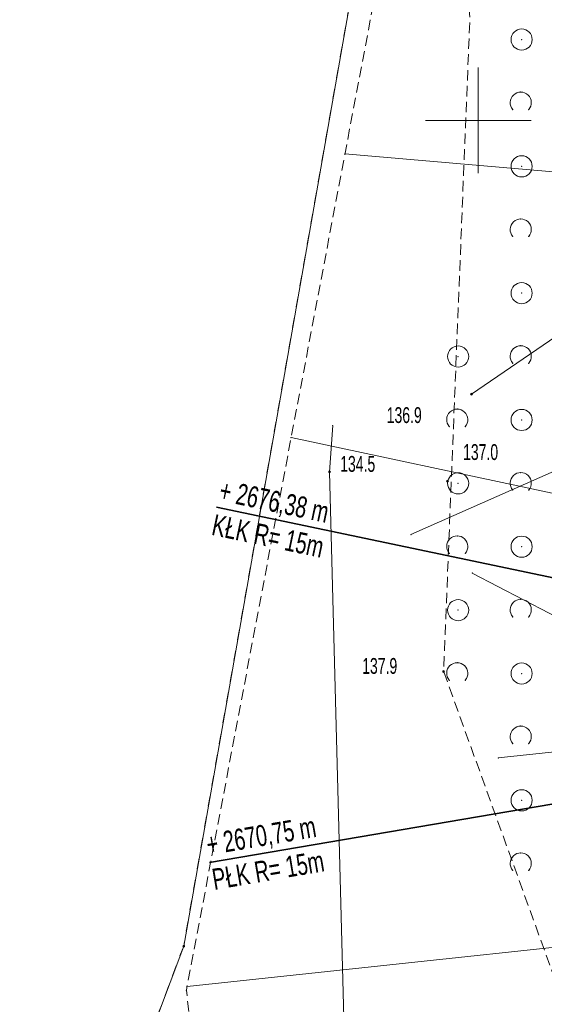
# Model space of a CAD drawing. Extents: x 6456700 to 6518119, y 5963420 to 5980059.
# Tile 211 of 256: x 6512447 to 6512472, y 5966257 to 5966304. Entities that reach past the tile are written whole.
import ezdxf
from ezdxf.enums import TextEntityAlignment as Align

# ---------------------------------------------------------------- set-up
doc = ezdxf.new("R2010")
doc.units = 0
doc.header["$MEASUREMENT"] = 0
doc.linetypes.add('L_0_03', pattern=[1, 0.5, -0.5])
doc.linetypes.add('L_0_5A', pattern=[0.75, 0.5, -0.25])
doc.layers.get('0').update_dxf_attribs({"color": 2, "linetype": 'CONTINUOUS', "lineweight": 5})
for name, color, linetype, lineweight in [('000_Inne__niezydentyfikowane_', 7, 'CONTINUOUS', 18), ('18mm Kreska ciągła', 7, 'CONTINUOUS', 18), ('203_punkt_graniczny', 7, 'CONTINUOUS', 18), ('218_kontur_uzytku_gruntowego', 96, 'L_0_03', 18), ('219_dzialka_ewidencyjna', 7, 'CONTINUOUS', 18), ('35mm Ciągła', 7, 'CONTINUOUS', 35), ('9mm Kreska ciągła', 252, 'CONTINUOUS', 9), ('pikieta_naturalna', 7, 'CONTINUOUS', 18), ('pikieta_naturalna_Atr2', 7, 'CONTINUOUS', 18), ('przewod_wodociagowy', 7, 'CONTINUOUS', 18), ('siatka_krzyrzy', 7, 'CONTINUOUS', 18), ('skarpa_nieumocniona', 7, 'CONTINUOUS', 18), ('zadrzewienie__zakrzewienie', 7, 'CONTINUOUS', 18)]:
    doc.layers.add(name, color=color, linetype=linetype, lineweight=lineweight)
doc.styles.get("Standard").update_dxf_attribs({"font": 'txt', "width": 0.75})
doc.styles.add('Znaczniki', font='GOTHIC.TTF', dxfattribs={"width": 0.7})

# ---------------------------------------------------------------- blocks, each defined once
blk = doc.blocks.new('mdcp_nowa')
at = {"layer": '203_punkt_graniczny', "linetype": 'Continuous', "lineweight": 18, "true_color": 0x000000}
blk.add_hatch(color=18, dxfattribs=at).paths.add_polyline_path([(6495186.07, 5982710.885, 1), (6495186.07, 5982710.975, 1)])
at = {"layer": 'pikieta_naturalna', "linetype": 'Continuous', "lineweight": 18, "true_color": 0x000000}
for points in [[(6495199.68, 5982737.005, 1), (6495199.68, 5982737.095, 1)], [(6495192.97, 5982733.325, 1), (6495192.97, 5982733.415, 1)], [(6495198.54, 5982732.885, 1), (6495198.54, 5982732.975, 1)], [(6495198.36, 5982723.875, 1), (6495198.36, 5982723.965, 1)]]:
    blk.add_hatch(color=18, dxfattribs=at).paths.add_polyline_path(points)
at = {"layer": '000_Inne__niezydentyfikowane_', "linetype": 'Continuous', "lineweight": 18, "flags": 128}
for points in [[(6495217.59, 5982746.35), (6495193.69, 5982748.42)], [(6495215.39, 5982729.82), (6495191.15, 5982734.99)], [(6495213.86, 5982721.21), (6495200.94, 5982719.83)], [(6495214.84, 5982712.08), (6495186.23, 5982709.02)]]:
    blk.add_lwpolyline(points, dxfattribs=at)
at = {"layer": '000_Inne__niezydentyfikowane_'}
for p in [(6495193.69, 5982748.42), (6495191.15, 5982734.99), (6495200.94, 5982719.83), (6495186.23, 5982709.02)]:
    blk.add_point(p, dxfattribs=at)
at = {"layer": '203_punkt_graniczny', "color": 7, "linetype": 'Continuous', "lineweight": 18}
blk.add_circle((6495186.07, 5982710.93), 0.045, dxfattribs=at)
at = {"layer": '203_punkt_graniczny'}
blk.add_point((6495186.07, 5982710.93), dxfattribs=at)
at = {"layer": '218_kontur_uzytku_gruntowego', "lineweight": 18, "flags": 128}
for points in [[(6495197.03, 5982773.19), (6495186.07, 5982710.93)], [(6495186.07, 5982710.93), (6495175.73, 5982683.41)]]:
    blk.add_lwpolyline(points, dxfattribs=at)
at = {"layer": '218_kontur_uzytku_gruntowego'}
blk.add_point((6495186.07, 5982710.93), dxfattribs=at)
blk.add_point((6495186.07, 5982710.93), dxfattribs=at)
at = {"layer": '219_dzialka_ewidencyjna', "color": 3, "linetype": 'Continuous', "lineweight": 18, "flags": 128}
for points in [[(6495197.03, 5982773.19), (6495186.07, 5982710.93)], [(6495186.07, 5982710.93), (6495175.73, 5982683.41)]]:
    blk.add_lwpolyline(points, dxfattribs=at)
at = {"layer": '219_dzialka_ewidencyjna', "color": 3}
blk.add_point((6495186.07, 5982710.93), dxfattribs=at)
blk.add_point((6495186.07, 5982710.93), dxfattribs=at)
at = {"layer": 'pikieta_naturalna', "color": 7, "linetype": 'Continuous', "lineweight": 18}
for centre in [(6495199.68, 5982737.05), (6495192.97, 5982733.37), (6495198.54, 5982732.93), (6495198.36, 5982723.92)]:
    blk.add_circle(centre, 0.045, dxfattribs=at)
at = {"layer": 'pikieta_naturalna'}
for p in [(6495199.68, 5982737.05), (6495192.97, 5982733.37), (6495198.54, 5982732.93), (6495198.36, 5982723.92)]:
    blk.add_point(p, dxfattribs=at)
at = {"layer": 'przewod_wodociagowy', "color": 5, "linetype": 'Continuous', "lineweight": 18, "flags": 128}
for points in [[(6495199.68, 5982737.05), (6495218.71, 5982750.07), (6495236.73, 5982758.33), (6495239.81, 5982767.68), (6495237.72, 5982768.37)], [(6495196.81, 5982730.4), (6495218.5, 5982740), (6495231.4, 5982741.02), (6495240.18, 5982742.91)], [(6495193.12, 5982735.56), (6495192.97, 5982733.37), (6495193.65, 5982706.92), (6495209.69, 5982669.14), (6495217.53, 5982659.61)], [(6495199.71, 5982728.58), (6495215.49, 5982720.38), (6495247.68, 5982715.98)]]:
    blk.add_lwpolyline(points, dxfattribs=at)
at = {"layer": 'przewod_wodociagowy'}
for p in [(6495199.68, 5982737.05), (6495193.12, 5982735.56), (6495192.97, 5982733.37), (6495196.81, 5982730.4), (6495199.71, 5982728.58)]:
    blk.add_point(p, dxfattribs=at)
at = {"layer": 'siatka_krzyrzy', "linetype": 'Continuous', "lineweight": 18, "flags": 128}
for points in [[(6495200, 5982747.5), (6495200, 5982752.5)], [(6495197.5, 5982750), (6495202.5, 5982750)]]:
    blk.add_lwpolyline(points, dxfattribs=at)
at = {"layer": 'skarpa_nieumocniona', "color": 7, "linetype": 'L_0_5A', "lineweight": 18, "flags": 128}
blk.add_lwpolyline([(6495164.9, 5982649.94), (6495163.09, 5982656.15), (6495163.22, 5982669.76), (6495188.38, 5982689.5), (6495186.2, 5982708.84), (6495198.1, 5982771.69), (6495189.71, 5982797.13), (6495190.11, 5982813.04), (6495182.48, 5982827.31), (6495178.96, 5982851.25), (6495191.07, 5982840.79), (6495191.62, 5982834.85), (6495199.04, 5982823.27), (6495211.41, 5982810.19), (6495217.82, 5982801.43), (6495220.68, 5982793.48), (6495219.14, 5982761.8), (6495218.03, 5982751.42), (6495216.68, 5982735.87), (6495213.76, 5982722.16), (6495216.69, 5982694.74), (6495210.67, 5982683.55), (6495198.18, 5982673.88), (6495187.65, 5982663.43), (6495180.03, 5982652.28), (6495172.14, 5982641.91), (6495170.9, 5982640.23)], close=True, dxfattribs=at)
at = {"layer": 'skarpa_nieumocniona'}
blk.add_point((6495186.2, 5982708.84), dxfattribs=at)
blk.add_point((6495186.2, 5982708.84), dxfattribs=at)
at = {"layer": 'zadrzewienie__zakrzewienie', "color": 7, "linetype": 'L_0_5A', "lineweight": 18, "flags": 128}
blk.add_lwpolyline([(6495208.22, 5982696.63), (6495198.36, 5982723.92), (6495199.6, 5982754.85), (6495198.1, 5982771.69), (6495189.71, 5982797.13), (6495190.11, 5982813.04), (6495182.48, 5982827.31), (6495178.96, 5982851.25), (6495191.07, 5982840.79), (6495191.62, 5982834.85), (6495199.04, 5982823.27), (6495211.41, 5982810.19), (6495217.82, 5982801.43), (6495220.68, 5982793.48), (6495219.14, 5982761.8), (6495218.03, 5982751.42), (6495216.68, 5982735.87), (6495213.76, 5982722.16), (6495216.69, 5982694.74)], close=True, dxfattribs=at)
at = {"layer": 'zadrzewienie__zakrzewienie', "color": 7, "linetype": 'Continuous', "lineweight": 18}
for centre in [(6495202.046, 5982753.826), (6495202.046, 5982747.826), (6495202.046, 5982741.826), (6495199.046, 5982738.826), (6495202.046, 5982735.826), (6495199.046, 5982732.826), (6495202.046, 5982729.826), (6495199.046, 5982726.826), (6495202.046, 5982723.826), (6495202.046, 5982717.826)]:
    blk.add_circle(centre, 0.5, dxfattribs=at)
for centre in [(6495202.004, 5982750.837), (6495202.004, 5982744.837), (6495202.004, 5982738.837), (6495199.004, 5982735.837), (6495202.004, 5982732.837), (6495199.004, 5982729.837), (6495202.004, 5982726.837), (6495199.004, 5982723.837), (6495202.004, 5982720.837), (6495202.004, 5982714.837)]:
    blk.add_arc(centre, 0.5, 318.85, 221.162, dxfattribs=at)
at = {"layer": 'zadrzewienie__zakrzewienie'}
for p in [(6495202.046, 5982753.826), (6495202.004, 5982751.337), (6495201.628, 5982750.508), (6495202.38, 5982750.508), (6495202.046, 5982747.826), (6495202.004, 5982745.337), (6495201.628, 5982744.508), (6495202.38, 5982744.508), (6495202.046, 5982741.826), (6495202.004, 5982739.337), (6495199.046, 5982738.826), (6495201.628, 5982738.508), (6495202.38, 5982738.508), (6495199.004, 5982736.337), (6495202.046, 5982735.826), (6495198.628, 5982735.508), (6495199.38, 5982735.508), (6495202.004, 5982733.337), (6495199.046, 5982732.826), (6495201.628, 5982732.508), (6495202.38, 5982732.508), (6495199.004, 5982730.337), (6495202.046, 5982729.826), (6495198.628, 5982729.508), (6495199.38, 5982729.508), (6495202.004, 5982727.337), (6495199.046, 5982726.826), (6495201.628, 5982726.508), (6495202.38, 5982726.508), (6495199.004, 5982724.337), (6495198.36, 5982723.92), (6495202.046, 5982723.826), (6495198.628, 5982723.508), (6495199.38, 5982723.508), (6495202.004, 5982721.337), (6495201.628, 5982720.508), (6495202.38, 5982720.508), (6495202.046, 5982717.826), (6495202.004, 5982715.337), (6495201.628, 5982714.508), (6495202.38, 5982714.508)]:
    blk.add_point(p, dxfattribs=at)
at = {"layer": 'pikieta_naturalna_Atr2', "color": 7, "lineweight": 15, "width": 0.66}
for s, p in [('136.9', (6495195.67, 5982736.43)), ('137.0', (6495199.28, 5982734.68)), ('134.5', (6495193.47, 5982734.12)), ('137.9', (6495194.51, 5982724.56))]:
    blk.add_text(s, height=0.75, dxfattribs=at).set_placement(p, align=Align.TOP_LEFT)

msp = doc.modelspace()

# ---------------------------------------------------------------- block references
at = {"linetype": 'ByBlock'}
msp.add_blockref('mdcp_nowa', (17268.786, -16450.998), dxfattribs=at)

# ---------------------------------------------------------------- next in the draw order: hatches: boundary and pattern name
at = {"layer": '9mm Kreska ciągła'}
h = msp.add_hatch(dxfattribs=at)
h.set_pattern_fill('SAND_AND_LIME', color=4, scale=0.1)
h.set_pattern_definition([(37.5, (6512163.41104, 5965706.02106), (-0.006803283, 0.208096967), [0, -0.16416, 0, -0.1836, 0, -0.1755]), (7.5, (6512163.41104, 5965706.02106), (0.19113588, 0.30479178), [0, -0.08856, 0, -0.14796, 0, -0.0567]), (-32.5, (6512163.2782, 5965706.02106), (0.33632732, 0.00061118), [0, -0.054, 0, -0.1944, 0, -0.2538]), (-42.5, (6512163.2782, 5965706.02106), (0.32466167, 0.09478896), [0, -0.027, 0, -0.12744, 0, -0.1458])])
edge = h.paths.add_edge_path()
edge.add_line((6512494.454, 5966351.121), (6512492.815, 5966327.914))
edge.add_arc((6512641.445, 5966317.419), 149, 175.96099, 178.25385)
edge.add_line((6512492.514, 5966321.96), (6512491.933, 5966302.891))
edge.add_arc((6512440.957, 5966304.445), 51, 348.133, 358.2538, ccw=False)
edge.add_line((6512490.867, 5966293.957), (6512486.741, 5966274.321))
edge.add_arc((6512500.441, 5966271.442), 14, 168.133, 189.6608)
edge.add_line((6512486.64, 5966269.093), (6512490.395, 5966247.035))
edge.add_line((6512490.395, 5966247.035), (6512490.607, 5966245.791))
edge.add_arc((6512474.833, 5966243.106), 16, 357.4133, 369.6608, ccw=False)
edge.add_line((6512490.817, 5966242.384), (6512490.724, 5966240.322))
edge.add_arc((6512474.74, 5966241.044), 16, 304.6947, 357.4133, ccw=False)
edge.add_line((6512483.848, 5966227.889), (6512479.157, 5966224.642))
edge.add_arc((6512563.968, 5966102.134), 149, 124.69475, 128.17467)
edge.add_line((6512471.877, 5966219.268), (6512459.798, 5966209.771))
edge.add_arc((6512468.451, 5966198.766), 14, 128.1747, 146.5283)
edge.add_line((6512456.773, 5966206.487), (6512454.137, 5966202.499))
edge.add_arc((6512536.718, 5966147.898), 99, 146.52826, 150.19331)
edge.add_line((6512450.815, 5966197.109), (6512447.264, 5966190.909))
edge.add_arc((6512533.167, 5966141.699), 99, 150.19331, 155.56334)
edge.add_line((6512443.035, 5966182.654), (6512432.867, 5966160.275))
edge.add_arc((6512409.196, 5966171.031), 26, 321.1758, 335.5633, ccw=False)
edge.add_line((6512429.452, 5966154.731), (6512421.621, 5966145))
edge.add_arc((6512409.156, 5966155.031), 16, 309.5931, 321.1758, ccw=False)
edge.add_line((6512419.353, 5966142.701), (6512410.592, 5966135.455))
edge.add_arc((6512400.395, 5966147.785), 16, 291.7201, 309.5931, ccw=False)
edge.add_line((6512406.316, 5966132.921), (6512399.28, 5966130.118))
edge.add_arc((6512417.414, 5966084.597), 49, 111.7201, 118.6787)
edge.add_line((6512393.899, 5966127.586), (6512378.766, 5966119.308))
edge.add_arc((6512390.283, 5966098.252), 24, 118.6787, 130.9764)
edge.add_line((6512374.545, 5966116.372), (6512369.458, 5966111.954))
edge.add_arc((6512385.196, 5966093.834), 24, 130.9764, 144.2474)
edge.add_line((6512365.719, 5966107.857), (6512360.498, 5966100.604))
edge.add_arc((6512392.148, 5966077.817), 39, 144.2474, 151.7186)
edge.add_line((6512357.804, 5966096.296), (6512346.179, 5966074.69))
edge.add_arc((6512310.073, 5966094.116), 41, 323.54, 331.7186, ccw=False)
edge.add_line((6512343.048, 5966069.751), (6512332.977, 5966056.12))
edge.add_arc((6512291.959, 5966086.427), 51, 314.8687, 323.54, ccw=False)
edge.add_line((6512327.939, 5966050.283), (6512325.436, 5966047.791))
edge.add_arc((6512381.169, 5965991.802), 79, 134.86874, 142.03498)
edge.add_line((6512318.887, 5966040.401), (6512317.812, 5966039.024))
edge.add_arc((6512348.559, 5966015.032), 39, 142.035, 151.9019)
edge.add_line((6512314.155, 5966033.4), (6512307.014, 5966020.024))
edge.add_arc((6512085.596, 5966138.241), 251, 330.1315, 331.90193, ccw=False)
edge.add_line((6512303.256, 5966013.24), (6512293.172, 5965995.681))
edge.add_arc((6512509.097, 5965871.676), 249, 150.1315, 153.31422)
edge.add_line((6512286.62, 5965983.501), (6512270.802, 5965952.031))
edge.add_arc((6512493.279, 5965840.205), 249, 153.31422, 155.41165)
edge.add_line((6512266.858, 5965943.813), (6512249.846, 5965906.636))
edge.add_arc((6512203.471, 5965927.857), 51, 325.4005, 335.4117, ccw=False)
edge.add_line((6512245.451, 5965898.897), (6512232.463, 5965880.07))
edge.add_arc((6512313.954, 5965823.854), 99, 145.40047, 150.15364)
edge.add_line((6512228.085, 5965873.124), (6512213.877, 5965848.362))
edge.add_arc((6512299.746, 5965799.092), 99, 150.15364, 156.12969)
edge.add_line((6512209.214, 5965839.154), (6512198.858, 5965815.752))
edge.add_arc((6512518.006, 5965674.523), 349, 156.12969, 156.8073)
edge.add_line((6512197.211, 5965811.968), (6512194.929, 5965806.643))
edge.add_arc((6512331.888, 5965747.963), 149, 156.8073, 160.58951)
edge.add_line((6512191.357, 5965797.481), (6512178.615, 5965761.319))
edge.add_arc((6511941.881, 5965844.735), 251, 339.22463, 340.58951, ccw=False)
edge.add_line((6512176.561, 5965755.704), (6512169.456, 5965736.976))
edge.add_arc((6512195.168, 5965727.222), 27.5, 159.2246, 216.7393)
edge.add_line((6512173.13, 5965710.772), (6512174.444, 5965709.012))
edge.add_line((6512174.444, 5965709.012), (6512170.437, 5965706.021))
edge.add_line((6512170.437, 5965706.021), (6512164.212, 5965719.71))
edge.add_arc((6512161.212, 5965719.741), 3, 359.4073, 370.8714)
edge.add_arc((6512205.039, 5965728.159), 41.628, 165.2606, 190.8714, ccw=False)
edge.add_line((6512164.781, 5965738.75), (6512171.886, 5965757.477))
edge.add_arc((6511941.881, 5965844.735), 246, 339.22463, 340.58951)
edge.add_line((6512173.899, 5965762.981), (6512186.641, 5965799.143))
edge.add_arc((6512331.888, 5965747.963), 154, 156.8073, 160.58951, ccw=False)
edge.add_line((6512190.333, 5965808.612), (6512192.615, 5965813.937))
edge.add_arc((6512518.006, 5965674.523), 354, 156.12969, 156.8073, ccw=False)
edge.add_line((6512194.286, 5965817.775), (6512204.642, 5965841.178))
edge.add_arc((6512299.746, 5965799.092), 104, 150.15364, 156.12969, ccw=False)
edge.add_line((6512209.541, 5965850.851), (6512223.749, 5965875.613))
edge.add_arc((6512313.954, 5965823.854), 104, 145.40047, 150.15364, ccw=False)
edge.add_line((6512228.348, 5965882.91), (6512241.335, 5965901.737))
edge.add_arc((6512203.471, 5965927.857), 46, 325.4005, 335.4117)
edge.add_line((6512245.3, 5965908.717), (6512262.312, 5965945.894))
edge.add_arc((6512493.279, 5965840.205), 254, 153.31422, 155.41165, ccw=False)
edge.add_line((6512266.334, 5965954.276), (6512282.153, 5965985.747))
edge.add_arc((6512509.097, 5965871.676), 254, 150.1315, 153.31422, ccw=False)
edge.add_line((6512288.836, 5965998.171), (6512298.92, 5966015.73))
edge.add_arc((6512085.596, 5966138.241), 246, 330.1315, 331.90193)
edge.add_line((6512302.603, 5966022.379), (6512309.745, 5966035.755))
edge.add_arc((6512348.559, 5966015.032), 44, 142.035, 151.9019, ccw=False)
edge.add_line((6512313.87, 5966042.1), (6512314.945, 5966043.477))
edge.add_arc((6512381.169, 5965991.802), 84, 134.86874, 142.03498, ccw=False)
edge.add_line((6512321.909, 5966051.335), (6512324.411, 5966053.826))
edge.add_arc((6512291.959, 5966086.427), 46, 314.8687, 323.54)
edge.add_line((6512328.955, 5966059.091), (6512339.027, 5966072.722))
edge.add_arc((6512310.073, 5966094.116), 36, 323.54, 331.7186)
edge.add_line((6512341.776, 5966077.059), (6512353.4, 5966098.665))
edge.add_arc((6512392.148, 5966077.817), 44, 144.2474, 151.7186, ccw=False)
edge.add_line((6512356.44, 5966103.526), (6512361.662, 5966110.778))
edge.add_arc((6512385.196, 5966093.834), 29, 130.9764, 144.2474, ccw=False)
edge.add_line((6512366.18, 5966115.728), (6512371.267, 5966120.147))
edge.add_arc((6512390.283, 5966098.252), 29, 118.6787, 130.9764, ccw=False)
edge.add_line((6512376.366, 5966123.695), (6512391.499, 5966131.972))
edge.add_arc((6512417.414, 5966084.597), 54, 111.7201, 118.6787, ccw=False)
edge.add_line((6512397.43, 5966134.763), (6512404.466, 5966137.566))
edge.add_arc((6512400.395, 5966147.785), 11, 291.7201, 309.5931)
edge.add_line((6512407.405, 5966139.308), (6512409.544, 5966141.077))
edge.add_line((6512409.544, 5966141.077), (6512412.36, 5966140.811))
edge.add_line((6512412.36, 5966140.811), (6512417.441, 5966145.013))
edge.add_arc((6512409.156, 5966155.031), 13, 309.5931, 321.1758)
edge.add_line((6512419.284, 5966146.881), (6512427.115, 5966156.612))
edge.add_arc((6512409.196, 5966171.031), 23, 321.1758, 335.5633)
edge.add_line((6512430.135, 5966161.516), (6512434.645, 5966171.44))
edge.add_line((6512434.645, 5966171.44), (6512440.928, 5966185.268))
edge.add_line((6512440.928, 5966185.268), (6512439.963, 5966187.841))
edge.add_arc((6512668.213, 5966069.673), 257.025, 151.22581, 152.62894, ccw=False)
edge.add_line((6512442.925, 5966193.394), (6512446.477, 5966199.594))
edge.add_arc((6512536.718, 5966147.898), 104, 146.52826, 150.19331, ccw=False)
edge.add_line((6512449.966, 5966205.257), (6512452.602, 5966209.244))
edge.add_arc((6512468.451, 5966198.766), 19, 128.1747, 146.5283, ccw=False)
edge.add_line((6512456.708, 5966213.702), (6512468.787, 5966223.198))
edge.add_arc((6512563.968, 5966102.134), 154, 124.69475, 128.17467, ccw=False)
edge.add_line((6512476.311, 5966228.753), (6512481.002, 5966232))
edge.add_arc((6512474.74, 5966241.044), 11, 304.6947, 357.4133)
edge.add_line((6512485.729, 5966240.548), (6512485.822, 5966242.609))
edge.add_arc((6512474.833, 5966243.106), 11, 357.4133, 369.6608)
edge.add_line((6512485.677, 5966244.952), (6512485.4, 5966246.584))
edge.add_line((6512485.4, 5966246.584), (6512485.465, 5966247.035))
edge.add_line((6512485.465, 5966247.035), (6512481.305, 5966271.715))
edge.add_line((6512481.305, 5966271.715), (6512486.925, 5966298.805))
edge.add_line((6512486.925, 5966298.805), (6512487.695, 5966325.335))
edge.add_line((6512487.695, 5966325.335), (6512488.895, 5966340.485))
edge.add_line((6512488.895, 5966340.485), (6512488.714, 5966340.814))
edge.add_line((6512488.714, 5966340.814), (6512489.699, 5966354.77))
edge.add_line((6512489.699, 5966354.77), (6512494.454, 5966351.121))

# ---------------------------------------------------------------- next in the draw order: linework, layer by layer
at = {"layer": '35mm Ciągła'}
for p, q in [((6512485.762, 5966274.527), (6512456.403, 5966280.696)), ((6512485.654, 5966268.925), (6512456.079, 5966263.891))]:
    msp.add_line(p, q, dxfattribs=at)

# ---------------------------------------------------------------- next in the draw order: texts
at = {"layer": '18mm Kreska ciągła', "char_height": 1, "attachment_point": 4, "style": 'Znaczniki'}
for s, insert, rotation in [('+ 2676,38 m\\PKŁK R= 15m', (6512456.403, 5966280.696), 348.133), ('+ 2670,75 m\\PPŁK R= 15m', (6512456.079, 5966263.891), 9.6608)]:
    msp.add_mtext(s, dxfattribs=dict(at, insert=insert, rotation=rotation))

doc.saveas('drawing.dxf')
